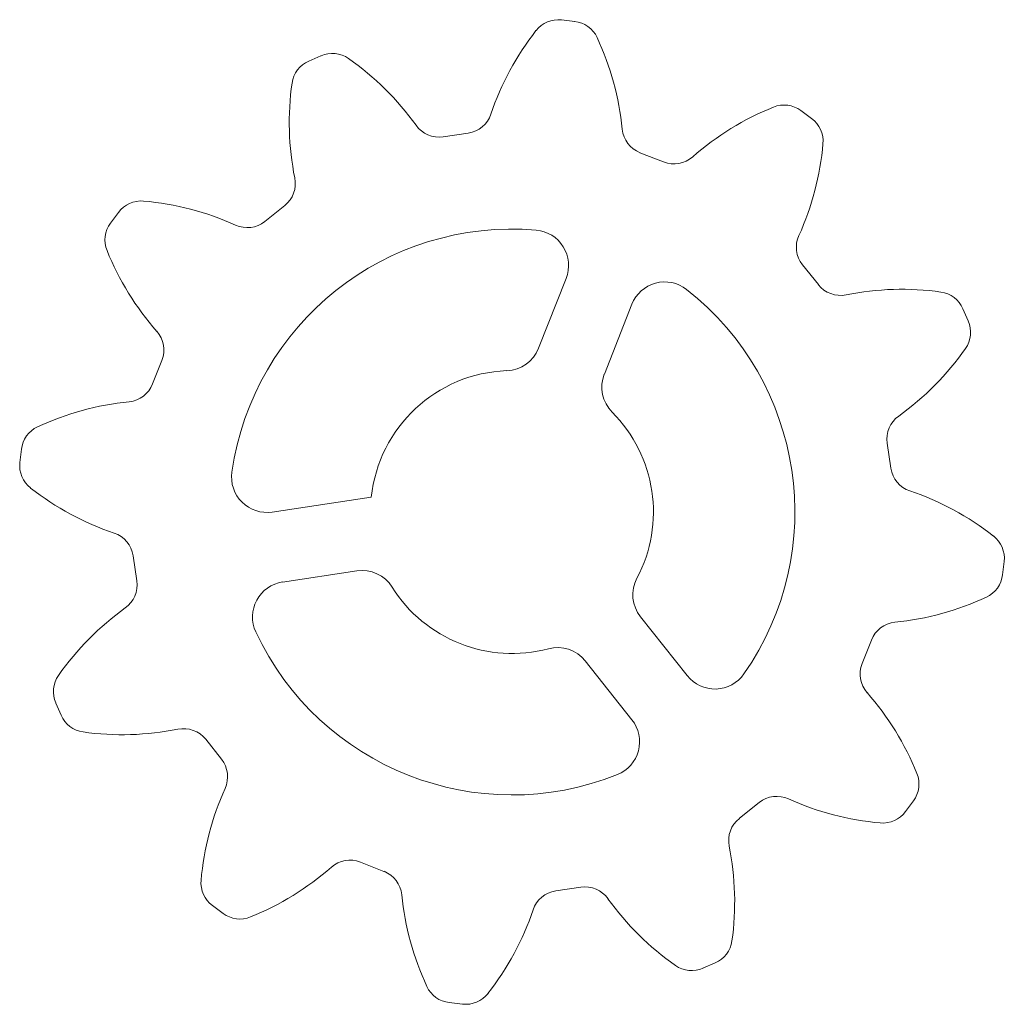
# Model space of a CAD drawing. Header units: millimetres. Extents: x -254 to -115, y 94 to 233.
import ezdxf

# ---------------------------------------------------------------- set-up
doc = ezdxf.new("R2010")
doc.units = ezdxf.units.MM

msp = doc.modelspace()

# ---------------------------------------------------------------- linework, layer by layer
at = {"color": 7, "linetype": 'Continuous', "lineweight": 15}
for p, q in [((-175.68, 233.12), (-177.55, 233.34)), ((-211.56, 228.26), (-213.28, 227.51)), ((-142.18, 219.4), (-143.69, 220.51)), ((-190.73, 217.33), (-194.28, 216.8)), ((-163.11, 213.25), (-166.45, 214.56)), ((-240.19, 206.11), (-241.31, 204.6)), ((-216.69, 207.07), (-219.5, 204.83)), ((-141.23, 195.9), (-143.47, 198.71)), ((-176.9, 196.79), (-180.8, 186.9)), ((-167.6, 193.12), (-171.49, 183.23)), ((-120.04, 190.76), (-120.78, 192.48)), ((-234.04, 185.19), (-235.36, 181.85)), ((-130.96, 169.93), (-131.49, 173.48)), ((-253.92, 172.62), (-254.13, 170.75)), ((-218.46, 163.75), (-204.44, 165.84)), ((-238.13, 157.57), (-237.6, 154.02)), ((-115.17, 154.88), (-114.96, 156.75)), ((-216.98, 153.85), (-206.47, 155.42)), ((-159.76, 140.61), (-166.37, 148.93)), ((-135.05, 142.31), (-133.73, 145.65)), ((-167.59, 134.38), (-174.2, 142.7)), ((-249.06, 136.74), (-248.31, 135.02)), ((-227.86, 131.61), (-225.63, 128.79)), ((-152.4, 120.44), (-149.59, 122.67)), ((-128.9, 121.39), (-127.78, 122.9)), ((-205.99, 114.25), (-202.65, 112.94)), ((-178.37, 110.17), (-174.81, 110.7)), ((-226.91, 108.1), (-225.4, 106.99)), ((-157.54, 99.24), (-155.81, 99.99)), ((-193.41, 94.38), (-191.55, 94.16))]:
    msp.add_line(p, q, dxfattribs=at)
for centre, radius, start, end in [((-178, 229.36), 4, 83.4872, 141.9907), ((-176.14, 229.15), 4, 24.9836, 83.4872), ((-149.64, 207.19), 40, 141.9907, 161.3139), ((-208.77, 213.94), 40, 5.6605, 24.9836), ((-209.96, 224.59), 4, 54.9836, 113.4872), ((-211.69, 223.84), 4, 113.4872, 171.9907), ((-230.62, 195.11), 40, 35.6605, 54.9836), ((-176.04, 218.83), 40, 171.9907, 191.3139), ((-191.32, 221.29), 4, 278.4872, 341.3139), ((-132.59, 183.92), 40, 111.9907, 131.3139), ((-146.07, 217.3), 4, 53.4872, 111.9907), ((-144.56, 216.18), 4, 354.9836, 53.4872), ((-194.87, 220.76), 4, 215.6605, 278.4872), ((-164.98, 218.28), 4, 185.6605, 248.4872), ((-180.42, 219.33), 40, 335.6605, 354.9836), ((-161.64, 216.97), 4, 248.4872, 311.3139), ((-219.18, 210.2), 4, 308.4872, 11.3139), ((-236.98, 203.73), 4, 84.9836, 143.4872), ((-240.13, 167.87), 40, 65.6605, 84.9836), ((-221.99, 207.96), 4, 245.6605, 308.4872), ((-238.1, 202.22), 4, 143.4872, 201.9907), ((-184.55, 163.75), 40, 85.0887, 171.8856), ((-181.55, 198.62), 5, 338.4872, 85.0887), ((-140.34, 201.2), 4, 155.6605, 218.4872), ((-204.72, 215.7), 40, 201.9907, 221.3139), ((-162.94, 191.29), 5, 51.8856, 158.4872), ((-184.55, 163.75), 40, 325.0887, 51.8856), ((-138.1, 198.38), 4, 218.4872, 281.3139), ((-129.47, 155.24), 40, 81.9907, 101.3139), ((-124.45, 190.89), 4, 23.4872, 81.9907), ((-123.7, 189.17), 4, 324.9836, 23.4872), ((-237.76, 186.66), 4, 338.4872, 41.3139), ((-185.45, 188.73), 5, 272.0653, 338.4872), ((-153.19, 209.82), 40, 305.6605, 324.9836), ((-184.55, 163.75), 20, 92.0653, 174.0097), ((-166.84, 181.4), 5, 158.4872, 224.909), ((-239.08, 183.32), 4, 275.6605, 338.4872), ((-234.74, 139.53), 40, 95.6605, 114.9836), ((-184.55, 163.75), 20, 332.0653, 44.909), ((-127.54, 174.07), 4, 125.6605, 188.4872), ((-249.95, 172.16), 4, 114.9836, 173.4872), ((-250.16, 170.3), 4, 173.4872, 231.9907), ((-127.01, 170.52), 4, 188.4872, 251.3139), ((-219.2, 168.69), 5, 171.8856, 278.4872), ((-227.99, 198.66), 40, 231.9907, 251.3139), ((-141.1, 128.84), 40, 51.9907, 71.3139), ((-242.09, 156.98), 4, 8.4872, 71.3139), ((-118.93, 157.21), 4, 353.4872, 51.9907), ((-205.73, 150.48), 5, 32.0653, 98.4872), ((-119.15, 155.34), 4, 294.9836, 353.4872), ((-241.56, 153.43), 4, 305.6605, 8.4872), ((-216.24, 148.91), 5, 98.4872, 205.0887), ((-162.46, 152.04), 5, 152.0653, 218.4872), ((-184.55, 163.75), 20, 212.0653, 284.909), ((-134.35, 187.97), 40, 275.6605, 294.9836), ((-215.91, 117.68), 40, 125.6605, 144.9836), ((-130.01, 144.18), 4, 95.6605, 158.4872), ((-184.55, 163.75), 40, 205.0887, 291.8856), ((-178.11, 139.59), 5, 38.4872, 104.909), ((-131.33, 140.84), 4, 158.4872, 221.3139), ((-245.39, 138.34), 4, 144.9836, 203.4872), ((-155.85, 143.72), 5, 218.4872, 325.0887), ((-164.38, 111.8), 40, 21.9907, 41.3139), ((-244.64, 136.61), 4, 203.4872, 261.9907), ((-171.5, 131.27), 5, 291.8856, 38.4872), ((-239.63, 172.26), 40, 261.9907, 281.3139), ((-230.99, 129.12), 4, 38.4872, 101.3139), ((-228.76, 126.31), 4, 335.6605, 38.4872), ((-131, 125.28), 4, 323.4872, 21.9907), ((-188.67, 108.17), 40, 155.6605, 174.9836), ((-147.1, 119.54), 4, 65.6605, 128.4872), ((-128.97, 159.63), 40, 245.6605, 264.9836), ((-132.12, 123.77), 4, 264.9836, 323.4872), ((-149.91, 117.3), 4, 128.4872, 191.3139), ((-193.06, 108.67), 40, 351.9907, 11.3139), ((-207.45, 110.53), 4, 68.4872, 131.3139), ((-236.5, 143.58), 40, 291.9907, 311.3139), ((-204.11, 109.22), 4, 5.6605, 68.4872), ((-224.53, 111.32), 4, 174.9836, 233.4872), ((-177.78, 106.21), 4, 98.4872, 161.3139), ((-174.22, 106.74), 4, 35.6605, 98.4872), ((-160.33, 113.56), 40, 185.6605, 204.9836), ((-138.48, 132.39), 40, 215.6605, 234.9836), ((-219.46, 120.31), 40, 321.9907, 341.3139), ((-223.02, 110.2), 4, 233.4872, 291.9907), ((-157.41, 103.66), 4, 293.4872, 351.9907), ((-159.13, 102.91), 4, 234.9836, 293.4872), ((-192.96, 98.35), 4, 204.9836, 263.4872), ((-191.09, 98.14), 4, 263.4872, 321.9907)]:
    msp.add_arc(centre, radius, start, end, dxfattribs=at)

doc.saveas('drawing.dxf')
